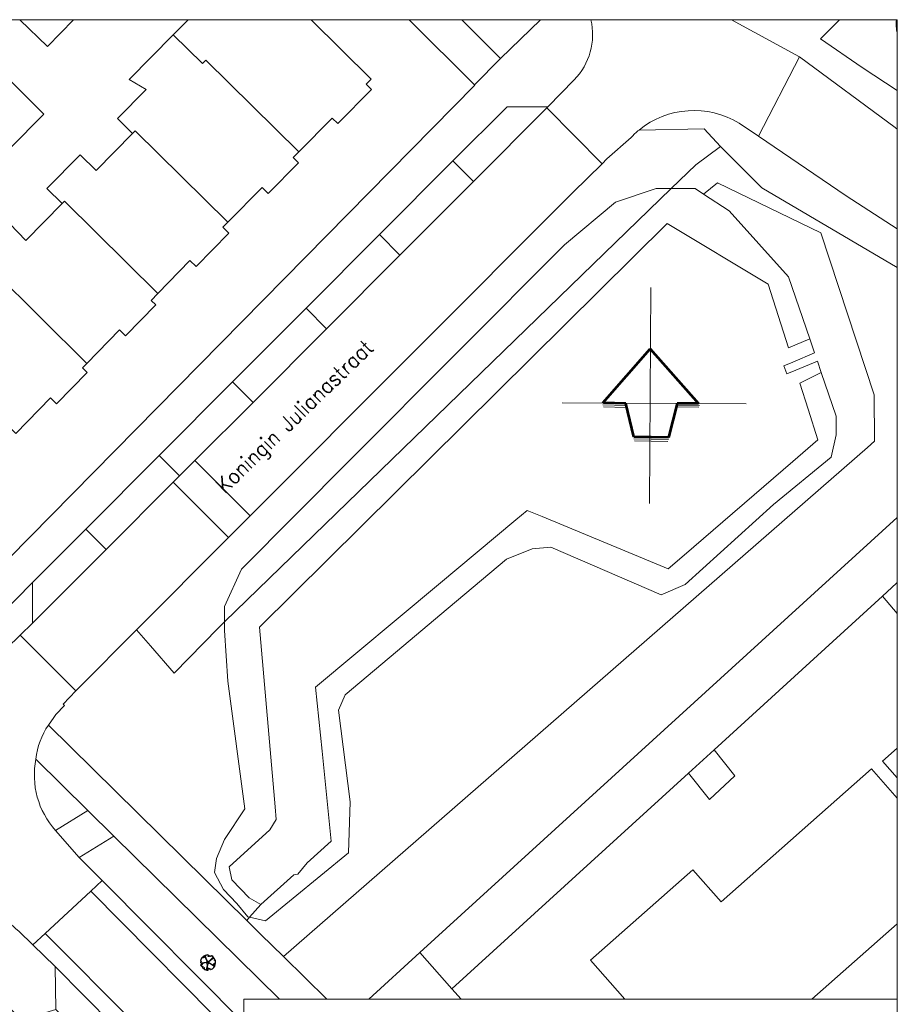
# Model space of a CAD drawing. Header units: metres. Extents: x 86897 to 87061, y 451261 to 451376.
# Tile 11 of 11: x 87004 to 87061, y 451312 to 451376. Entities that reach past the tile are written whole.
import ezdxf

# ---------------------------------------------------------------- set-up
doc = ezdxf.new("R2010")
doc.units = ezdxf.units.M
doc.header["$MEASUREMENT"] = 0
for name, color, linetype, lineweight in [('B-WE-GR-BOOM-S', 90, 'Continuous', 30), ('BGT_Openbare ruimte label', 7, 'Continuous', 0), ('Level 1', 7, 'Continuous', 0), ('Level 2', 7, 'Continuous', 0)]:
    doc.layers.add(name, color=color, linetype=linetype, lineweight=lineweight)
doc.styles.add('Style-STANDARD', font='STANDARD.shx')

# ---------------------------------------------------------------- blocks, each defined once
blk = doc.blocks.new('SGR-BOOM_40')
for p, q in [((-0.95, 0.03), (-4.35, -0.37)), ((-0.29, 0.6), (-2.35, 4.41)), ((-0.24, 0.62), (-1.76, 4.15)), ((0.51, 0.68), (3.47, 3.6)), ((0.58, 0.64), (3.83, 3.33)), ((-0.98, -0.05), (-3.52, -0.58)), ((-0.3, -1.06), (-1.11, -4.83)), ((-0.19, -1.02), (-0.69, -4.95)), ((0.62, -0.2), (4.49, -2.19))]:
    blk.add_line(p, q)
at = {"ltscale": 0.1}
blk.add_line((4.28, -2.58), (0.57, -0.24), dxfattribs=at)
at = {"flags": 128}
blk.add_lwpolyline([(1.71, -4.45, -0.159625), (1.92, -4.62, 0.236298), (4.85, -1.23), (3.87, -1.31), (3.74, -1.35), (3.65, -1.25), (3.93, -0.88), (3.93, -0.73), (4.05, -0.77), (4.1, -0.64), (4.16, -0.57), (4.23, -0.45), (4.97, -0.55, 0.106371), (4.76, 1.54), (4.7, 1.39), (4.61, 1.41), (4.36, 1.44), (4.35, 1.59), (4.53, 1.61), (4.46, 1.72), (4.56, 1.78), (4.51, 1.9), (4.56, 2.05, 0.16076), (2.45, 4.36, 0.512156), (2.26, 4.27), (2.29, 4.31, -0.282008), (1.92, 4.04, -0.331948), (1.71, 4.18, 0.504641), (1.41, 4.26), (1.32, 4.05), (1.1, 3.97), (0.99, 4.08), (1.08, 4.22), (1.04, 4.35), (0.87, 4.36), (0.37, 3.97), (0.13, 3.94), (-0.04, 4.09), (0.09, 4.34), (0.28, 4.38), (0.36, 4.61), (0.15, 4.89, 0.372341), (0.02, 5, 0.087139), (-1.68, 4.71, 0.52938), (-1.7, 4.63), (-1.62, 4.54), (-1.6, 4.51), (-1.59, 4.49), (-1.58, 4.47), (-1.58, 4.45), (-1.58, 4.44), (-1.58, 4.42), (-1.58, 4.41), (-1.58, 4.4), (-1.58, 4.39), (-1.59, 4.38), (-1.59, 4.37), (-1.59, 4.36), (-1.6, 4.35), (-1.6, 4.34), (-1.6, 4.32), (-1.61, 4.31), (-1.61, 4.29), (-1.61, 4.28), (-1.62, 4.26), (-1.62, 4.24), (-1.62, 4.22), (-1.63, 4.21), (-1.63, 4.19), (-1.64, 4.18), (-1.65, 4.16), (-1.65, 4.15), (-1.66, 4.14), (-1.67, 4.13), (-1.68, 4.12), (-1.69, 4.12), (-1.69, 4.12), (-1.7, 4.12), (-1.71, 4.12), (-1.72, 4.12), (-1.73, 4.13), (-1.73, 4.13), (-1.74, 4.14), (-1.75, 4.14), (-1.76, 4.15), (-1.77, 4.15), (-1.79, 4.16), (-1.8, 4.16), (-1.82, 4.16), (-1.83, 4.16), (-1.85, 4.16), (-1.86, 4.16), (-1.88, 4.16), (-1.9, 4.16), (-1.91, 4.16), (-1.93, 4.16), (-1.95, 4.16), (-1.97, 4.16), (-1.98, 4.15), (-2, 4.15), (-2.02, 4.14), (-2.04, 4.13), (-2.06, 4.13), (-2.08, 4.13), (-2.1, 4.13), (-2.13, 4.15), (-2.16, 4.18), (-2.2, 4.23), (-2.3, 4.39, 0.385168), (-2.37, 4.4, 0.046766), (-3.15, 3.89, 0.543104), (-3.14, 3.8), (-3.02, 3.74), (-2.97, 3.72), (-2.93, 3.7), (-2.89, 3.69), (-2.86, 3.68), (-2.83, 3.67), (-2.8, 3.66), (-2.78, 3.66), (-2.77, 3.65), (-2.75, 3.64), (-2.74, 3.63), (-2.74, 3.61), (-2.73, 3.6), (-2.73, 3.58), (-2.73, 3.57), (-2.73, 3.55), (-2.73, 3.53), (-2.73, 3.51), (-2.73, 3.49), (-2.74, 3.47), (-2.74, 3.45), (-2.75, 3.44), (-2.75, 3.42), (-2.76, 3.4), (-2.78, 3.39), (-2.79, 3.38), (-2.81, 3.36), (-2.82, 3.35), (-2.84, 3.34), (-2.86, 3.33), (-2.87, 3.32), (-2.89, 3.3), (-2.91, 3.29), (-2.92, 3.27), (-2.93, 3.25), (-2.95, 3.23), (-2.96, 3.21), (-2.97, 3.2), (-2.99, 3.19), (-3, 3.18), (-3.02, 3.18), (-3.04, 3.18), (-3.06, 3.18), (-3.08, 3.19), (-3.1, 3.19), (-3.12, 3.2), (-3.15, 3.21), (-3.17, 3.21), (-3.2, 3.22), (-3.23, 3.22), (-3.26, 3.23), (-3.29, 3.25), (-3.32, 3.28), (-3.36, 3.33), (-3.39, 3.4), (-3.44, 3.53, 0.541727), (-3.52, 3.55, 0.13428), (-4.84, 1.26), (-4.71, 1.16), (-4.71, 1.05), (-4.45, 0.93), (-4.36, 0.75), (-4.55, 0.44), (-4.83, 0.25), (-4.87, -0.03), (-4.71, -0.15), (-4.43, -0.23), (-4.34, -0.39), (-3.62, -0.4), (-3.52, -0.48), (-3.53, -0.78), (-3.82, -1.11), (-3.8, -1.37), (-3.98, -1.55), (-4.66, -1.39), (-4.79, -1.43, 0.05814), (-4.11, -2.64), (-3.96, -2.4), (-3.79, -2.46), (-3.61, -2.39), (-3.57, -2.6), (-3.42, -2.69), (-3.44, -2.87), (-3.49, -2.97), (-3.67, -2.95), (-3.83, -3, 0.040997), (-3.14, -3.69), (-3.08, -3.64), (-3.03, -3.6), (-2.99, -3.58), (-2.96, -3.57), (-2.94, -3.56), (-2.92, -3.57), (-2.9, -3.58), (-2.89, -3.59), (-2.87, -3.6), (-2.86, -3.61), (-2.84, -3.62), (-2.74, -3.27), (-2.72, -3.27), (-2.71, -3.28), (-2.69, -3.28), (-2.67, -3.28), (-2.66, -3.29), (-2.64, -3.29), (-2.62, -3.29), (-2.61, -3.3), (-2.6, -3.3), (-2.58, -3.3), (-2.57, -3.3), (-2.56, -3.3), (-2.54, -3.3), (-2.53, -3.29), (-2.52, -3.29), (-2.51, -3.29), (-2.5, -3.28), (-2.5, -3.28), (-2.49, -3.28), (-2.48, -3.28), (-2.47, -3.29), (-2.47, -3.29), (-2.46, -3.3), (-2.45, -3.31), (-2.45, -3.32), (-2.45, -3.34), (-2.44, -3.35), (-2.44, -3.37), (-2.44, -3.39), (-2.44, -3.4), (-2.44, -3.42), (-2.44, -3.44), (-2.44, -3.46), (-2.44, -3.47), (-2.44, -3.49), (-2.44, -3.5), (-2.44, -3.52), (-2.44, -3.53), (-2.44, -3.54), (-2.44, -3.55), (-2.43, -3.56), (-2.43, -3.57), (-2.43, -3.58), (-2.43, -3.59), (-2.52, -3.96), (-2.52, -3.98), (-2.52, -3.99), (-2.53, -4.01), (-2.55, -4.03), (-2.56, -4.04), (-2.59, -4.07), (-2.62, -4.09, 0.116774), (-0.03, -5.07, 0.827056), (0.05, -4.84), (0.04, -4.83, -0.279978), (0.08, -4.52, 0.861625), (-0.03, -4.41, -0.733583), (-0.18, -4.29), (0.08, -4.3), (0.06, -4.06), (0.14, -3.99), (0.08, -3.72), (0.28, -3.62), (0.4, -3.66), (0.77, -4.17), (0.94, -4.21), (1.02, -4.1), (0.97, -3.94), (1.1, -3.86), (1.29, -4), (1.32, -4.22, 0.504641), (1.63, -4.22, -0.350802), (1.71, -4.45)], format="xyb", close=True, dxfattribs=at)
blk.add_lwpolyline([(-0.51, -1.02), (0.08, -0.93), (0.58, -0.09), (0.54, 0.53), (0.22, 0.83), (-0.37, 0.53), (-0.97, 0.4), (-0.89, -0.19), (-0.62, -0.55), (-0.77, -1), (-0.51, -1.02)], close=True, dxfattribs=at)
at = {"ltscale": 0.1}
blk.add_circle((0, 0), 0.15, dxfattribs=at)
blk = doc.blocks.new('NOORD')
at = {"layer": 'Level 1', "color": 7, "linetype": 'Continuous', "lineweight": 0}
for p, q in [((-1.91, -2.65), (2.189, 3.067)), ((-2.335, 1.673), (2.531, -1.818)), ((-0.731, 0.349), (-1.319, 0.788)), ((-0.691, 0.403), (-1.293, 0.851)), ((-0.202, -1.306), (-1.108, -0.628)), ((1.213, -1.018), (0.639, -0.601)), ((1.262, -0.981), (0.673, -0.554)), ((-0.255, -1.347), (-1.129, -0.694))]:
    blk.add_line(p, q, dxfattribs=at)
at = {"layer": 'Level 2', "color": 7, "linetype": 'Continuous', "lineweight": 53}
for p, q in [((-1.26, 0.906), (1.021, 1.45)), ((1.021, 1.45), (1.272, -0.918)), ((-0.652, 0.455), (-1.237, 0.89)), ((-1.071, -0.579), (-0.652, 0.455)), ((-0.165, -1.256), (-1.071, -0.579)), ((0.707, -0.508), (-0.165, -1.256)), ((1.272, -0.918), (0.707, -0.508))]:
    blk.add_line(p, q, dxfattribs=at)
blk = doc.blocks.new('NOORDP')
at = {"color": 0, "linetype": 'Continuous', "lineweight": 0, "xscale": 0.1000009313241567, "yscale": 0.1000009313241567}
blk.add_blockref('NOORD', (-0.0139, -0.0208), dxfattribs=at)

msp = doc.modelspace()

# ---------------------------------------------------------------- linework, layer by layer
at = {"color": 7, "linetype": 'Continuous', "lineweight": 13, "flags": 128}
for points in [[(86896.766, 451376.382), (87061.141, 451376.382), (87061.141, 451261.334), (86896.766, 451261.334), (86896.766, 451376.382)], [(86896.766, 451376.382), (87061.141, 451376.382), (87061.141, 451312.614), (87018.61, 451312.614), (87018.61, 451261.334), (86896.766, 451261.334), (86896.766, 451376.382)]]:
    msp.add_lwpolyline(points, close=True, dxfattribs=at)
at = {"layer": 'BGT_Openbare ruimte label', "color": 8, "linetype": 'Continuous', "lineweight": 0}
for p, q in [((87061.141, 451317.513), (87055.585, 451312.614)), ((87061.141, 451261.334), (87061.141, 451317.513)), ((87055.585, 451312.614), (87061.141, 451312.614))]:
    msp.add_line(p, q, dxfattribs=at)
at = {"layer": 'BGT_Openbare ruimte label', "color": 8, "linetype": 'Continuous', "lineweight": 0, "flags": 128}
for points in [[(87003.198, 451376.382), (87001.31, 451374.453), (87005.58, 451370.24), (87003.371, 451368.001), (86999.101, 451372.215), (86996.683, 451369.827), (87000.936, 451365.63), (86998.699, 451363.363), (86997.232, 451364.81), (86995.724, 451363.342), (86994.476, 451364.625), (86993.807, 451363.973), (86994.186, 451363.583), (86993.146, 451362.57), (86994.034, 451361.657), (86992.627, 451360.218), (86993.023, 451359.813), (86988.436, 451355.183), (86987.587, 451356.022), (86984.105, 451352.352), (86999.15, 451337.121), (87033.645, 451372.118), (87033.619, 451372.144), (87029.361, 451376.382)], [(86999.15, 451337.121), (87033.645, 451372.118), (87033.619, 451372.144), (87029.361, 451376.382), (87022.977, 451376.382), (87026.894, 451372.514), (87026.565, 451372.181), (87026.909, 451371.84), (87024.719, 451369.621), (87024.356, 451369.979), (87022.177, 451367.771), (87021.815, 451367.404), (87022.165, 451367.059), (87020.192, 451365.059), (87019.785, 451365.46), (87017.549, 451363.192), (87017.228, 451362.866), (87017.618, 451362.485), (87015.493, 451360.305), (87015.088, 451360.699), (87013.002, 451358.56), (87012.564, 451358.11), (87012.862, 451357.819), (87010.903, 451355.811), (87010.511, 451356.195), (87008.377, 451354.007), (87008.091, 451353.713), (87008.396, 451353.416), (87006.409, 451351.375), (87006.008, 451351.766), (87003.753, 451349.452)], [(86999.15, 451337.121), (87033.645, 451372.118), (87033.619, 451372.144), (87029.361, 451376.382), (87007.519, 451376.382), (87005.824, 451374.634), (87004.021, 451376.382), (87003.198, 451376.382)], [(87003.374, 451363.088), (87004.405, 451362.015), (87006.77, 451364.413), (87005.784, 451365.388), (87007.952, 451367.584), (87008.978, 451366.567), (87011.362, 451368.982), (87010.379, 451369.952), (87012.24, 451371.839), (87011.127, 451372.478), (87014.01, 451375.4), (87014.979, 451376.382), (87007.519, 451376.382), (87005.824, 451374.634), (87004.021, 451376.382), (87003.198, 451376.382)], [(87003.753, 451349.452), (87006.008, 451351.766), (87006.409, 451351.375), (87008.396, 451353.416), (87008.091, 451353.713), (87008.377, 451354.007), (87010.511, 451356.195), (87010.903, 451355.811), (87012.862, 451357.819), (87012.564, 451358.11), (87013.002, 451358.56), (87015.088, 451360.699), (87015.493, 451360.305), (87017.618, 451362.485), (87017.228, 451362.866), (87017.549, 451363.192), (87019.785, 451365.46), (87020.192, 451365.059), (87022.165, 451367.059), (87021.815, 451367.404), (87022.177, 451367.771), (87024.356, 451369.979), (87024.719, 451369.621), (87026.909, 451371.84), (87026.565, 451372.181), (87026.894, 451372.514), (87022.977, 451376.382), (87014.979, 451376.382), (87014.979, 451376.382), (87014.01, 451375.4), (87011.127, 451372.478), (87012.24, 451371.839), (87010.379, 451369.952), (87011.362, 451368.982), (87008.978, 451366.567), (87007.952, 451367.584), (87005.784, 451365.388), (87006.77, 451364.413), (87004.405, 451362.015), (87003.374, 451363.088)], [(87007.519, 451376.382), (87005.824, 451374.634), (87004.021, 451376.382)], [(87029.361, 451376.382), (87033.619, 451372.144), (87035.318, 451373.864), (87032.79, 451376.382)], [(87032.79, 451376.382), (87035.318, 451373.864), (87037.916, 451376.382)], [(87001.31, 451374.453), (87005.58, 451370.24), (87003.371, 451368.001)], [(87001.31, 451374.453), (87005.58, 451370.24), (87003.371, 451368.001)]]:
    msp.add_lwpolyline(points, dxfattribs=at)
for points in [[(87040.104, 451372.456, 0.255707), (87041.196, 451376.382), (87037.916, 451376.382), (87035.318, 451373.864), (87033.619, 451372.144), (87033.645, 451372.118), (86999.15, 451337.121), (87000.66, 451335.639), (87000.838, 451335.771), (87000.974, 451335.886), (87001.227, 451336.1), (87001.54, 451336.396), (87001.588, 451336.444), (87004.854, 451339.746), (87008.306, 451343.208), (87013.088, 451348.004), (87017.869, 451352.798), (87022.65, 451357.594), (87027.431, 451362.389), (87032.213, 451367.184), (87035.735, 451370.717), (87038.396, 451370.702), (87040.104, 451372.456)], [(87041.196, 451376.382, -0.255707), (87040.104, 451372.456), (87038.396, 451370.702), (87038.335, 451370.641), (87041.92, 451367.007), (87042.233, 451367.315), (87043.814, 451368.717, -0.031201), (87044.328, 451369.194, -0.319092), (87050.846, 451369.64), (87052.095, 451368.793), (87054.782, 451373.955), (87050.345, 451376.382), (87041.196, 451376.382)], [(87061.141, 451375.516, -0.087378), (87061.078, 451376.382), (87057.376, 451376.382), (87056.145, 451375.143), (87058.849, 451373.279), (87061.141, 451371.776), (87061.141, 451375.516)], [(87061.078, 451376.382, 0.087378), (87061.141, 451375.516), (87061.141, 451376.382), (87061.078, 451376.382)], [(87050.846, 451369.64, 0.319092), (87044.328, 451369.194), (87048.576, 451369.28), (87049.63, 451368.126), (87052.332, 451365.438), (87061.141, 451360.24), (87061.141, 451362.758), (87057.809, 451364.921), (87052.095, 451368.793), (87050.846, 451369.64)], [(87041.92, 451367.007), (87040.022, 451365.134), (87019.024, 451344.082), (87017.611, 451342.666), (87011.612, 451336.651), (87012.515, 451335.613), (87014.062, 451333.835), (87016.932, 451336.771), (87017.347, 451337.174), (87017.347, 451338.175), (87018.453, 451340.609), (87025.506, 451347.698), (87032.558, 451354.788), (87039.468, 451361.734), (87042.786, 451364.499), (87045.44, 451365.384), (87046.423, 451365.384), (87048.016, 451366.93), (87049.63, 451368.126), (87048.576, 451369.28), (87044.328, 451369.194, 0.031201), (87043.814, 451368.717), (87042.233, 451367.315), (87041.92, 451367.007)], [(87005.883, 451330.462, 0.125317), (87005.068, 451328.252), (87008.455, 451324.893), (87010.145, 451323.227), (87020.924, 451312.614), (87023.994, 451312.614), (87021.173, 451315.395), (87019.715, 451316.832), (87018.788, 451317.745), (87016.032, 451320.461), (87005.883, 451330.462)], [(87005.068, 451328.252, 0.236306), (87006.34, 451323.605), (87008.455, 451324.893), (87005.068, 451328.252)], [(87006.353, 451311.952), (87006.328, 451314.751), (87004.872, 451316.149), (87003.95, 451317.034, 0.12188), (87000.522, 451318.924, 0.066699), (86997.649, 451319.158, 0.113393), (86992.966, 451317.827), (86992.456, 451317.506), (86993.646, 451315.585), (86986.167, 451310.873), (86990.549, 451310.906), (86999.086, 451316.296), (87004.127, 451311.262), (87006.353, 451311.952)]]:
    msp.add_lwpolyline(points, format="xyb", close=True, dxfattribs=at)
for points in [[(87004.021, 451376.382), (87005.824, 451374.634), (87007.519, 451376.382), (87004.021, 451376.382)], [(87014.979, 451376.382), (87014.01, 451375.4), (87015.916, 451373.52), (87016.133, 451373.74), (87022.177, 451367.771), (87024.356, 451369.979), (87024.719, 451369.621), (87026.909, 451371.84), (87026.565, 451372.181), (87026.894, 451372.514), (87022.977, 451376.382), (87014.979, 451376.382)], [(87029.361, 451376.382), (87033.619, 451372.144), (87035.318, 451373.864), (87032.79, 451376.382), (87029.361, 451376.382)], [(87032.79, 451376.382), (87035.318, 451373.864), (87037.916, 451376.382), (87032.79, 451376.382)], [(87050.345, 451376.382), (87054.782, 451373.955), (87060.996, 451369.354), (87061.141, 451369.262), (87061.141, 451371.776), (87058.849, 451373.279), (87056.145, 451375.143), (87057.376, 451376.382), (87050.345, 451376.382)], [(87017.549, 451363.192), (87019.785, 451365.46), (87020.192, 451365.059), (87022.165, 451367.059), (87021.815, 451367.404), (87022.177, 451367.771), (87016.133, 451373.74), (87015.916, 451373.52), (87014.01, 451375.4), (87011.127, 451372.478), (87012.24, 451371.839), (87010.379, 451369.952), (87011.362, 451368.982), (87011.522, 451369.144), (87017.549, 451363.192)], [(87001.31, 451374.453), (86999.101, 451372.215), (87003.371, 451368.001), (87005.58, 451370.24), (87001.31, 451374.453)], [(87061.141, 451362.758), (87061.141, 451369.262), (87060.996, 451369.354), (87054.782, 451373.955), (87052.095, 451368.793), (87057.809, 451364.921), (87061.141, 451362.758)], [(87041.92, 451367.007), (87038.335, 451370.641), (87033.551, 451365.849), (87028.767, 451361.056), (87023.982, 451356.264), (87019.198, 451351.471), (87015.416, 451347.683), (87019.024, 451344.082), (87040.022, 451365.134), (87041.92, 451367.007)], [(87033.551, 451365.849), (87038.335, 451370.641), (87038.396, 451370.702), (87035.735, 451370.717), (87032.213, 451367.184), (87033.551, 451365.849)], [(87017.549, 451363.192), (87011.522, 451369.144), (87011.362, 451368.982), (87008.978, 451366.567), (87007.952, 451367.584), (87005.784, 451365.388), (87006.77, 451364.413), (87006.921, 451364.566), (87013.002, 451358.56), (87015.088, 451360.699), (87015.493, 451360.305), (87017.618, 451362.485), (87017.228, 451362.866), (87017.549, 451363.192)], [(87026.734, 451312.614), (87030.067, 451315.652), (87061.141, 451343.971), (87061.141, 451360.24), (87052.332, 451365.438), (87049.63, 451368.126), (87048.016, 451366.93), (87046.423, 451365.384), (87047.984, 451365.384), (87048.535, 451365.026), (87049.434, 451365.768), (87056.165, 451362.513), (87059.64, 451351.959), (87059.652, 451348.943), (87059.198, 451348.529), (87021.173, 451315.395), (87023.994, 451312.614), (87026.734, 451312.614)], [(87032.213, 451367.184), (87027.431, 451362.389), (87028.767, 451361.056), (87033.551, 451365.849), (87032.213, 451367.184)], [(87048.535, 451365.026), (87050.196, 451363.946), (87054.068, 451359.632), (87055.439, 451355.615), (87055.754, 451354.693), (87054.343, 451354.095), (87053.753, 451353.845), (87053.958, 451353.319), (87054.534, 451353.563), (87055.937, 451354.156), (87056.193, 451353.407), (87057.164, 451350.563), (87057.164, 451349.346), (87056.833, 451347.909), (87053.072, 451344.812), (87047.321, 451339.613), (87045.772, 451338.95), (87038.583, 451342.047), (87037.367, 451341.936), (87035.708, 451341.272), (87031.902, 451338.068), (87028.058, 451334.831), (87025.2, 451332.424), (87024.758, 451331.429), (87025.532, 451325.456), (87025.422, 451322.138), (87020.002, 451317.714), (87018.976, 451317.957), (87018.788, 451317.745), (87019.715, 451316.832), (87021.173, 451315.395), (87059.198, 451348.529), (87059.652, 451348.943), (87059.64, 451351.959), (87056.165, 451362.513), (87049.434, 451365.768), (87048.535, 451365.026)], [(87054.058, 451355.029), (87055.439, 451355.615), (87054.068, 451359.632), (87050.196, 451363.946), (87048.535, 451365.026), (87047.984, 451365.384), (87046.423, 451365.384), (87017.347, 451337.174), (87017.347, 451336.627), (87017.569, 451333.309), (87018.675, 451325.014), (87017.347, 451323.023), (87016.827, 451321.782), (87016.696, 451320.865), (87017.285, 451319.752), (87018.136, 451318.836), (87018.856, 451317.985), (87018.976, 451317.957), (87019.712, 451318.786), (87018.945, 451319.206), (87017.811, 451320.38), (87017.653, 451321.24), (87020.301, 451323.636), (87020.711, 451324.319), (87020.64, 451325.13), (87019.613, 451336.833), (87046.165, 451363.104), (87052.738, 451359.158), (87054.058, 451355.029)], [(87046.423, 451365.384), (87045.44, 451365.384), (87042.786, 451364.499), (87039.468, 451361.734), (87032.558, 451354.788), (87025.506, 451347.698), (87018.453, 451340.609), (87017.347, 451338.175), (87017.347, 451337.174), (87046.423, 451365.384)], [(87006.77, 451364.413), (87004.405, 451362.015), (87003.374, 451363.088), (87001.199, 451360.883), (87002.214, 451359.881), (87002.32, 451359.989), (87008.377, 451354.007), (87010.511, 451356.195), (87010.903, 451355.811), (87012.862, 451357.819), (87012.564, 451358.11), (87013.002, 451358.56), (87006.921, 451364.566), (87006.77, 451364.413)], [(87054.343, 451354.095), (87055.754, 451354.693), (87055.439, 451355.615), (87054.058, 451355.029), (87052.738, 451359.158), (87046.165, 451363.104), (87019.613, 451336.833), (87020.64, 451325.13), (87020.711, 451324.319), (87020.301, 451323.636), (87017.653, 451321.24), (87017.811, 451320.38), (87018.945, 451319.206), (87019.712, 451318.786), (87021.852, 451320.709), (87022.109, 451320.766), (87022.724, 451321.492), (87024.289, 451322.898), (87023.696, 451328.764), (87023.274, 451332.939), (87031.263, 451339.61), (87036.298, 451343.815), (87037.041, 451344.435), (87038.018, 451344.03), (87046.218, 451340.627), (87047.261, 451341.525), (87054.337, 451347.617), (87055.977, 451349.028), (87055.338, 451351.026), (87054.793, 451352.729), (87056.193, 451353.407), (87055.937, 451354.156), (87054.534, 451353.563), (87053.958, 451353.319), (87053.753, 451353.845), (87054.343, 451354.095)], [(87001.199, 451360.883), (87000.064, 451362.002), (86997.056, 451358.952), (86998.144, 451357.879), (86996.701, 451356.417), (86997.693, 451355.437), (87003.753, 451349.452), (87006.008, 451351.766), (87006.409, 451351.375), (87008.396, 451353.416), (87008.091, 451353.713), (87008.377, 451354.007), (87002.32, 451359.989), (87002.214, 451359.881), (87001.199, 451360.883)], [(87023.982, 451356.264), (87028.767, 451361.056), (87027.431, 451362.389), (87022.65, 451357.594), (87023.982, 451356.264)], [(87022.65, 451357.594), (87017.869, 451352.798), (87019.198, 451351.471), (87023.982, 451356.264), (87022.65, 451357.594)], [(87019.712, 451318.786), (87018.976, 451317.957), (87020.002, 451317.714), (87025.422, 451322.138), (87025.532, 451325.456), (87024.758, 451331.429), (87025.2, 451332.424), (87028.058, 451334.831), (87031.902, 451338.068), (87035.708, 451341.272), (87037.367, 451341.936), (87038.583, 451342.047), (87045.772, 451338.95), (87047.321, 451339.613), (87053.072, 451344.812), (87056.833, 451347.909), (87057.164, 451349.346), (87057.164, 451350.563), (87056.193, 451353.407), (87054.793, 451352.729), (87055.338, 451351.026), (87055.977, 451349.028), (87054.337, 451347.617), (87047.261, 451341.525), (87046.218, 451340.627), (87038.018, 451344.03), (87037.041, 451344.435), (87036.298, 451343.815), (87031.263, 451339.61), (87023.274, 451332.939), (87023.696, 451328.764), (87024.289, 451322.898), (87022.724, 451321.492), (87022.109, 451320.766), (87021.852, 451320.709), (87019.712, 451318.786)], [(87015.416, 451347.683), (87019.198, 451351.471), (87017.869, 451352.798), (87013.088, 451348.004), (87014.414, 451346.679), (87015.416, 451347.683)], [(87013.088, 451348.004), (87008.306, 451343.208), (87009.629, 451341.887), (87014.003, 451346.268), (87014.414, 451346.679), (87013.088, 451348.004)], [(87019.024, 451344.082), (87015.416, 451347.683), (87014.414, 451346.679), (87014.003, 451346.268), (87017.611, 451342.666), (87019.024, 451344.082)], [(87014.003, 451346.268), (87009.629, 451341.887), (87004.845, 451337.095), (87004.034, 451336.312), (87007.666, 451332.689), (87007.852, 451332.882), (87011.612, 451336.651), (87017.611, 451342.666), (87014.003, 451346.268)], [(87061.141, 451339.737), (87061.141, 451343.971), (87030.067, 451315.652), (87032.148, 451313.291), (87047.546, 451327.337), (87049.209, 451328.854), (87060.169, 451338.85), (87061.098, 451339.698), (87061.141, 451339.737)], [(87004.845, 451337.095), (87009.629, 451341.887), (87008.306, 451343.208), (87004.854, 451339.746), (87004.845, 451337.095)], [(87004.854, 451339.746), (87001.588, 451336.444), (87001.54, 451336.396), (87001.227, 451336.1), (87000.974, 451335.886), (87000.838, 451335.771), (87000.66, 451335.639), (87000.428, 451335.468), (87000.144, 451335.297), (86999.666, 451335.147), (86999.236, 451335.085), (86998.208, 451335.051), (87000.223, 451333.077), (87001.09, 451333.589), (87001.871, 451334.224), (87002.302, 451334.64), (87004.034, 451336.312), (87004.845, 451337.095), (87004.854, 451339.746)], [(87061.141, 451337.73), (87061.141, 451339.648), (87061.098, 451339.698), (87060.169, 451338.85), (87061.141, 451337.73)], [(87061.141, 451339.737), (87061.098, 451339.698), (87061.141, 451339.648), (87061.141, 451339.737)], [(87043.401, 451312.614), (87041.161, 451315.158), (87047.836, 451321.044), (87049.666, 451318.964), (87059.464, 451327.602), (87061.141, 451325.697), (87061.141, 451327.028), (87060.179, 451328.112), (87061.141, 451328.966), (87061.141, 451337.73), (87060.169, 451338.85), (87049.209, 451328.854), (87050.555, 451327.162), (87048.907, 451325.627), (87047.546, 451327.337), (87032.148, 451313.291), (87032.744, 451312.614), (87043.401, 451312.614)], [(87011.612, 451336.651), (87007.852, 451332.882), (87007.666, 451332.689), (87006.831, 451331.824), (87006.933, 451331.74), (87006.353, 451331.146), (87006.226, 451330.961), (87005.883, 451330.462), (87016.032, 451320.461), (87018.788, 451317.745), (87018.976, 451317.957), (87018.856, 451317.985), (87018.136, 451318.836), (87017.285, 451319.752), (87016.696, 451320.865), (87016.827, 451321.782), (87017.347, 451323.023), (87018.675, 451325.014), (87017.569, 451333.309), (87017.347, 451336.627), (87017.347, 451337.174), (87016.932, 451336.771), (87014.062, 451333.835), (87012.515, 451335.613), (87011.612, 451336.651)], [(87049.209, 451328.854), (87047.546, 451327.337), (87048.907, 451325.627), (87050.555, 451327.162), (87049.209, 451328.854)], [(87061.141, 451327.028), (87061.141, 451328.966), (87060.179, 451328.112), (87061.141, 451327.028)], [(87055.585, 451312.614), (87061.141, 451317.513), (87061.141, 451325.697), (87059.464, 451327.602), (87049.666, 451318.964), (87047.836, 451321.044), (87041.161, 451315.158), (87043.401, 451312.614), (87055.585, 451312.614)], [(87008.455, 451324.893), (87006.34, 451323.605), (87007.892, 451321.843), (87010.145, 451323.227), (87008.455, 451324.893)], [(87020.924, 451312.614), (87010.145, 451323.227), (87007.892, 451321.843), (87009.385, 451320.339), (87018.61, 451311.049), (87018.61, 451312.614), (87020.924, 451312.614)], [(87018.61, 451311.049), (87009.385, 451320.339), (87008.642, 451319.649), (87018.61, 451309.587), (87018.61, 451311.049)], [(87018.61, 451309.587), (87008.642, 451319.649), (87005.664, 451316.884), (87017.252, 451305.27), (87018.61, 451306.61), (87018.61, 451309.587)], [(87018.61, 451303.847), (87017.252, 451305.27), (87005.664, 451316.884), (87004.872, 451316.149), (87006.328, 451314.751), (87010.089, 451310.936), (87011.704, 451309.298), (87015.604, 451305.342), (87017.827, 451303.087), (87018.61, 451302.224), (87018.61, 451303.847)], [(87032.744, 451312.614), (87032.148, 451313.291), (87030.067, 451315.652), (87026.734, 451312.614), (87032.744, 451312.614)], [(87011.704, 451309.298), (87010.089, 451310.936), (87006.328, 451314.751), (87006.353, 451311.952), (87010.281, 451308.02), (87011.704, 451309.298)]]:
    msp.add_lwpolyline(points, close=True, dxfattribs=at)
msp.add_lwpolyline([(87003.95, 451317.034), (87004.872, 451316.149), (87005.664, 451316.884), (87008.642, 451319.649), (87009.385, 451320.339), (87007.892, 451321.843), (87006.34, 451323.605, -0.236306), (87005.068, 451328.252, -0.125317), (87005.883, 451330.462), (87006.226, 451330.961), (87006.353, 451331.146), (87006.933, 451331.74), (87006.831, 451331.824), (87007.666, 451332.689), (87004.034, 451336.312), (87002.302, 451334.64)], format="xyb", dxfattribs=at)

# ---------------------------------------------------------------- block references
at = {"color": 7, "linetype": 'Continuous', "lineweight": 0, "ltscale": 20, "xscale": 20, "yscale": 20, "zscale": 20, "rotation": 35.33766134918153}
msp.add_blockref('NOORDP', (87045.054, 451351.912), dxfattribs=at)
at = {"layer": 'B-WE-GR-BOOM-S', "xscale": 0.09928095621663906, "yscale": 0.09928095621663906, "zscale": 0.09928095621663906, "rotation": 8.537736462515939e-07}
msp.add_blockref('SGR-BOOM_40', (87016.264, 451315.001), dxfattribs=at)
msp.add_blockref('SGR-BOOM_40', (87016.264, 451315.001), dxfattribs=at)

# ---------------------------------------------------------------- texts
at = {"color": 7, "linetype": 'Continuous', "lineweight": 0, "insert": (87017.593, 451345.234), "char_height": 1, "attachment_point": 7, "rotation": 44.1, "line_spacing_factor": 0.6, "style": 'Style-STANDARD'}
msp.add_mtext('Koningin Julianastraat', dxfattribs=at)

doc.saveas('drawing.dxf')
